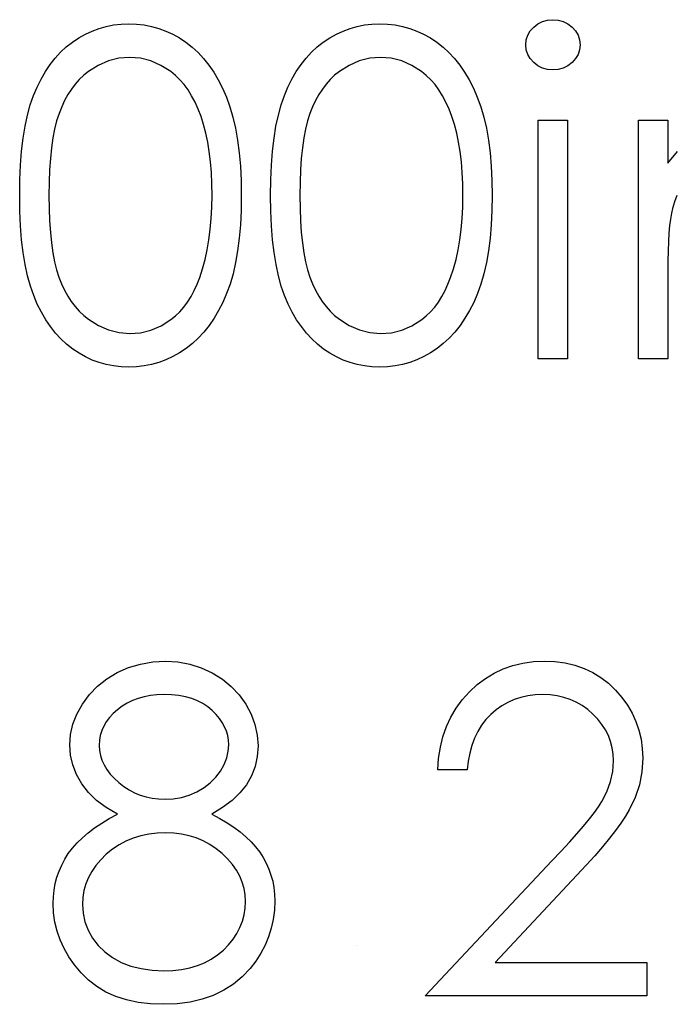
# Model space of a CAD drawing. Header units: inches. Extents: x 1687 to 2505, y -239 to -56.
# Tile 253 of 256: x 1857.835 to 1858.112, y -84.935 to -84.52. Entities that reach past the tile are written whole.
import ezdxf

# ---------------------------------------------------------------- set-up
doc = ezdxf.new("R2010")
doc.units = ezdxf.units.IN
doc.header["$LTSCALE"] = 0.5
doc.header["$MEASUREMENT"] = 0

msp = doc.modelspace()

# ---------------------------------------------------------------- linework, layer by layer
at = {"color": 7, "linetype": 'Continuous'}
for p, q in [((1857.86546, -84.52454), (1857.86842, -84.52346)), ((1857.86842, -84.52346), (1857.87142, -84.5226)), ((1857.87142, -84.5226), (1857.87452, -84.522)), ((1857.87452, -84.522), (1857.87766, -84.52164)), ((1857.87766, -84.52164), (1857.88092, -84.52153)), ((1857.88092, -84.52153), (1857.8842, -84.52164)), ((1857.8842, -84.52164), (1857.88743, -84.522)), ((1857.88743, -84.522), (1857.89055, -84.5226)), ((1857.89055, -84.5226), (1857.89362, -84.52346)), ((1857.89362, -84.52346), (1857.8966, -84.52454)), ((1857.97146, -84.52454), (1857.97441, -84.52346)), ((1857.97441, -84.52346), (1857.97742, -84.5226)), ((1857.97742, -84.5226), (1857.98051, -84.522)), ((1857.98051, -84.522), (1857.98366, -84.52164)), ((1857.98366, -84.52164), (1857.98692, -84.52153)), ((1857.98692, -84.52153), (1857.9902, -84.52164)), ((1857.9902, -84.52164), (1857.99343, -84.522)), ((1857.99343, -84.522), (1857.99655, -84.5226)), ((1857.99655, -84.5226), (1857.99961, -84.52346)), ((1857.99961, -84.52346), (1858.0026, -84.52454)), ((1858.05051, -84.52451), (1858.05198, -84.52288)), ((1858.05198, -84.52288), (1858.05374, -84.52153)), ((1858.05374, -84.52153), (1858.0557, -84.52053)), ((1858.0557, -84.52053), (1858.05777, -84.51995)), ((1858.05777, -84.51995), (1858.06004, -84.51976)), ((1858.06004, -84.51976), (1858.06233, -84.51995)), ((1858.06233, -84.51995), (1858.06445, -84.52053)), ((1858.06445, -84.52053), (1858.06641, -84.52153)), ((1858.06641, -84.52153), (1858.06818, -84.52288)), ((1858.06818, -84.52288), (1858.06967, -84.52451)), ((1857.85713, -84.52923), (1857.85983, -84.52743)), ((1857.85983, -84.52743), (1857.86262, -84.52586)), ((1857.86262, -84.52586), (1857.86546, -84.52454)), ((1857.8966, -84.52454), (1857.8995, -84.52586)), ((1857.8995, -84.52586), (1857.90234, -84.52743)), ((1857.90234, -84.52743), (1857.90507, -84.52926)), ((1857.96312, -84.52923), (1857.96583, -84.52743)), ((1857.96583, -84.52743), (1857.96862, -84.52586)), ((1857.96862, -84.52586), (1857.97146, -84.52454)), ((1858.0026, -84.52454), (1858.00549, -84.52586)), ((1858.00549, -84.52586), (1858.00834, -84.52743)), ((1858.00834, -84.52743), (1858.01107, -84.52926)), ((1858.04883, -84.52829), (1858.04947, -84.52633)), ((1858.04947, -84.52633), (1858.05051, -84.52451)), ((1858.06967, -84.52451), (1858.07072, -84.52633)), ((1858.07072, -84.52633), (1858.07135, -84.52829)), ((1857.8521, -84.53351), (1857.85453, -84.53127)), ((1857.85453, -84.53127), (1857.85713, -84.52923)), ((1857.90507, -84.52926), (1857.9077, -84.5313)), ((1857.9077, -84.5313), (1857.91021, -84.53362)), ((1857.9581, -84.53351), (1857.96053, -84.53127)), ((1857.96053, -84.53127), (1857.96312, -84.52923)), ((1858.01107, -84.52926), (1858.01369, -84.5313)), ((1858.01369, -84.5313), (1858.0162, -84.53362)), ((1858.04861, -84.53042), (1858.04883, -84.52829)), ((1858.04883, -84.53249), (1858.04861, -84.53042)), ((1858.07135, -84.52829), (1858.07158, -84.53042)), ((1858.07158, -84.53042), (1858.07135, -84.53249)), ((1857.84771, -84.5387), (1857.84984, -84.53599)), ((1857.84984, -84.53599), (1857.8521, -84.53351)), ((1857.87678, -84.53605), (1857.87234, -84.53715)), ((1857.88133, -84.53566), (1857.87678, -84.53605)), ((1857.88583, -84.53605), (1857.88133, -84.53566)), ((1857.89022, -84.53715), (1857.88583, -84.53605)), ((1857.91021, -84.53362), (1857.91255, -84.53616)), ((1857.91255, -84.53616), (1857.91476, -84.53892)), ((1857.95371, -84.5387), (1857.95584, -84.53599)), ((1857.95584, -84.53599), (1857.9581, -84.53351)), ((1857.98278, -84.53605), (1857.97833, -84.53715)), ((1857.98733, -84.53566), (1857.98278, -84.53605)), ((1857.99183, -84.53605), (1857.98733, -84.53566)), ((1857.99622, -84.53715), (1857.99183, -84.53605)), ((1858.0162, -84.53362), (1858.01855, -84.53616)), ((1858.01855, -84.53616), (1858.02076, -84.53892)), ((1858.04947, -84.53442), (1858.04883, -84.53249)), ((1858.05051, -84.53621), (1858.04947, -84.53442)), ((1858.05198, -84.53784), (1858.05051, -84.53621)), ((1858.06967, -84.53621), (1858.06818, -84.53784)), ((1858.07072, -84.53442), (1858.06967, -84.53621)), ((1858.07135, -84.53249), (1858.07072, -84.53442)), ((1857.84573, -84.54165), (1857.84771, -84.5387)), ((1857.86806, -84.53906), (1857.86389, -84.54168)), ((1857.87234, -84.53715), (1857.86806, -84.53906)), ((1857.89447, -84.53906), (1857.89022, -84.53715)), ((1857.89864, -84.54168), (1857.89447, -84.53906)), ((1857.91476, -84.53892), (1857.91683, -84.54195)), ((1857.95172, -84.54165), (1857.95371, -84.5387)), ((1857.97405, -84.53906), (1857.96989, -84.54168)), ((1857.97833, -84.53715), (1857.97405, -84.53906)), ((1858.00047, -84.53906), (1857.99622, -84.53715)), ((1858.00464, -84.54168), (1858.00047, -84.53906)), ((1858.02076, -84.53892), (1858.02283, -84.54195)), ((1858.05374, -84.53919), (1858.05198, -84.53784)), ((1858.0557, -84.54019), (1858.05374, -84.53919)), ((1858.05777, -84.54077), (1858.0557, -84.54019)), ((1858.06445, -84.54019), (1858.06233, -84.54077)), ((1858.06641, -84.53919), (1858.06445, -84.54019)), ((1858.06818, -84.53784), (1858.06641, -84.53919)), ((1857.84388, -84.5448), (1857.84573, -84.54165)), ((1857.8619, -84.54325), (1857.86005, -84.54502)), ((1857.86389, -84.54168), (1857.8619, -84.54325)), ((1857.90063, -84.54328), (1857.89864, -84.54168)), ((1857.90251, -84.5451), (1857.90063, -84.54328)), ((1857.91683, -84.54195), (1857.91876, -84.54521)), ((1857.94987, -84.5448), (1857.95172, -84.54165)), ((1857.9679, -84.54325), (1857.96605, -84.54502)), ((1857.96989, -84.54168), (1857.9679, -84.54325)), ((1858.00663, -84.54328), (1858.00464, -84.54168)), ((1858.0085, -84.5451), (1858.00663, -84.54328)), ((1858.02283, -84.54195), (1858.02476, -84.54521)), ((1858.06004, -84.54096), (1858.05777, -84.54077)), ((1858.06233, -84.54077), (1858.06004, -84.54096)), ((1857.84067, -84.55181), (1857.84219, -84.54819)), ((1857.84219, -84.54819), (1857.84388, -84.5448)), ((1857.85831, -84.54698), (1857.85671, -84.5491)), ((1857.86005, -84.54502), (1857.85831, -84.54698)), ((1857.9043, -84.54714), (1857.90251, -84.5451)), ((1857.90596, -84.54941), (1857.9043, -84.54714)), ((1857.91876, -84.54521), (1857.92053, -84.54872)), ((1857.92053, -84.54872), (1857.92219, -84.55247)), ((1857.94667, -84.55181), (1857.94819, -84.54819)), ((1857.94819, -84.54819), (1857.94987, -84.5448)), ((1857.96431, -84.54698), (1857.96271, -84.5491)), ((1857.96605, -84.54502), (1857.96431, -84.54698)), ((1858.0103, -84.54714), (1858.0085, -84.5451)), ((1858.01195, -84.54941), (1858.0103, -84.54714)), ((1858.02476, -84.54521), (1858.02653, -84.54872)), ((1858.02653, -84.54872), (1858.02818, -84.55247)), ((1857.83932, -84.55573), (1857.84067, -84.55181)), ((1857.85522, -84.55139), (1857.85384, -84.55388)), ((1857.85671, -84.5491), (1857.85522, -84.55139)), ((1857.9075, -84.55189), (1857.90596, -84.54941)), ((1857.90894, -84.5546), (1857.9075, -84.55189)), ((1857.92219, -84.55247), (1857.92365, -84.5565)), ((1857.94532, -84.55573), (1857.94667, -84.55181)), ((1857.96122, -84.55139), (1857.95984, -84.55388)), ((1857.96271, -84.5491), (1857.96122, -84.55139)), ((1858.0135, -84.55189), (1858.01195, -84.54941)), ((1858.01493, -84.5546), (1858.0135, -84.55189)), ((1858.02818, -84.55247), (1858.02965, -84.5565)), ((1857.83814, -84.56003), (1857.83932, -84.55573)), ((1857.8526, -84.55653), (1857.85147, -84.55937)), ((1857.85384, -84.55388), (1857.8526, -84.55653)), ((1857.91026, -84.55749), (1857.90894, -84.5546)), ((1857.92365, -84.5565), (1857.92495, -84.56086)), ((1857.94413, -84.56003), (1857.94532, -84.55573)), ((1857.9586, -84.55653), (1857.95746, -84.55937)), ((1857.95984, -84.55388), (1857.9586, -84.55653)), ((1858.01626, -84.55749), (1858.01493, -84.5546)), ((1858.02965, -84.5565), (1858.03094, -84.56086)), ((1857.83711, -84.56473), (1857.83814, -84.56003)), ((1857.85147, -84.55937), (1857.85047, -84.56246)), ((1857.91148, -84.56064), (1857.91026, -84.55749)), ((1857.91255, -84.56401), (1857.91148, -84.56064)), ((1857.92495, -84.56086), (1857.92602, -84.56556)), ((1857.94311, -84.56473), (1857.94413, -84.56003)), ((1857.95746, -84.55937), (1857.95647, -84.56246)), ((1858.01747, -84.56064), (1858.01626, -84.55749)), ((1858.01855, -84.56401), (1858.01747, -84.56064)), ((1858.03094, -84.56086), (1858.03202, -84.56556)), ((1857.83631, -84.56981), (1857.83711, -84.56473)), ((1857.85047, -84.56246), (1857.84962, -84.56591)), ((1857.91352, -84.5676), (1857.91255, -84.56401)), ((1857.94231, -84.56981), (1857.94311, -84.56473)), ((1857.95647, -84.56246), (1857.95561, -84.56591)), ((1858.01952, -84.5676), (1858.01855, -84.56401)), ((1858.05391, -84.56216), (1858.06628, -84.56216)), ((1858.05391, -84.66286), (1858.05391, -84.56216)), ((1858.06628, -84.56216), (1858.06628, -84.66286)), ((1858.09631, -84.56216), (1858.10867, -84.56216)), ((1858.09631, -84.66286), (1858.09631, -84.56216)), ((1858.10867, -84.56216), (1858.10867, -84.58032)), ((1857.84962, -84.56591), (1857.84887, -84.5697)), ((1857.91429, -84.57141), (1857.91352, -84.5676)), ((1857.92602, -84.56556), (1857.92691, -84.57058)), ((1857.95561, -84.56591), (1857.95487, -84.5697)), ((1858.02029, -84.57141), (1858.01952, -84.5676)), ((1858.03202, -84.56556), (1858.0329, -84.57058)), ((1857.83568, -84.57527), (1857.83631, -84.56981)), ((1857.84887, -84.5697), (1857.84829, -84.57386)), ((1857.91495, -84.57546), (1857.91429, -84.57141)), ((1857.92691, -84.57058), (1857.9276, -84.57593)), ((1857.94167, -84.57527), (1857.94231, -84.56981)), ((1857.95487, -84.5697), (1857.95429, -84.57386)), ((1858.02095, -84.57546), (1858.02029, -84.57141)), ((1858.0329, -84.57058), (1858.03359, -84.57593)), ((1857.83521, -84.58115), (1857.83568, -84.57527)), ((1857.84829, -84.57386), (1857.84782, -84.57836)), ((1857.91545, -84.57974), (1857.91495, -84.57546)), ((1857.9276, -84.57593), (1857.92809, -84.58165)), ((1857.94121, -84.58115), (1857.94167, -84.57527)), ((1857.95429, -84.57386), (1857.95382, -84.57836)), ((1858.02145, -84.57974), (1858.02095, -84.57546)), ((1858.03359, -84.57593), (1858.03409, -84.58165)), ((1858.10867, -84.58032), (1858.11273, -84.57546)), ((1857.83493, -84.58739), (1857.83521, -84.58115)), ((1857.84782, -84.57836), (1857.84749, -84.58319)), ((1857.91584, -84.58424), (1857.91545, -84.57974)), ((1857.92809, -84.58165), (1857.92837, -84.58767)), ((1857.94093, -84.58739), (1857.94121, -84.58115)), ((1857.95382, -84.57836), (1857.95349, -84.58319)), ((1858.02183, -84.58424), (1858.02145, -84.57974)), ((1858.03409, -84.58165), (1858.03437, -84.58767)), ((1857.84749, -84.58319), (1857.84727, -84.58841)), ((1857.91603, -84.58899), (1857.91584, -84.58424)), ((1857.95349, -84.58319), (1857.95327, -84.58841)), ((1858.02203, -84.58899), (1858.02183, -84.58424)), ((1857.83485, -84.59401), (1857.83493, -84.58739)), ((1857.84727, -84.58841), (1857.84722, -84.59396)), ((1857.91611, -84.59396), (1857.91603, -84.58899)), ((1857.92837, -84.58767), (1857.92848, -84.59401)), ((1857.94085, -84.59401), (1857.94093, -84.58739)), ((1857.95327, -84.58841), (1857.95321, -84.59396)), ((1858.02211, -84.59396), (1858.02203, -84.58899)), ((1858.03437, -84.58767), (1858.03448, -84.59401)), ((1857.83493, -84.60058), (1857.83485, -84.59401)), ((1857.84722, -84.59396), (1857.84727, -84.59948)), ((1857.91603, -84.59893), (1857.91611, -84.59396)), ((1857.92848, -84.59401), (1857.92837, -84.60034)), ((1857.94093, -84.60058), (1857.94085, -84.59401)), ((1857.95321, -84.59396), (1857.95327, -84.59948)), ((1858.02203, -84.59893), (1858.02211, -84.59396)), ((1858.03448, -84.59401), (1858.03437, -84.60034)), ((1858.11251, -84.59399), (1858.11143, -84.59666)), ((1858.11143, -84.59666), (1858.11058, -84.59942)), ((1857.83521, -84.60679), (1857.83493, -84.60058)), ((1857.84727, -84.59948), (1857.84749, -84.60467)), ((1857.91578, -84.60373), (1857.91603, -84.59893)), ((1857.92837, -84.60034), (1857.92809, -84.60632)), ((1857.94121, -84.60679), (1857.94093, -84.60058)), ((1857.95327, -84.59948), (1857.95349, -84.60467)), ((1858.02178, -84.60373), (1858.02203, -84.59893)), ((1858.03437, -84.60034), (1858.03409, -84.60632)), ((1858.11014, -84.60147), (1858.10975, -84.6039)), ((1858.11058, -84.59942), (1858.11014, -84.60147)), ((1857.83568, -84.61265), (1857.83521, -84.60679)), ((1857.84749, -84.60467), (1857.84782, -84.60953)), ((1857.91537, -84.60834), (1857.91578, -84.60373)), ((1857.92809, -84.60632), (1857.9276, -84.61201)), ((1857.94167, -84.61265), (1857.94121, -84.60679)), ((1857.95349, -84.60467), (1857.95382, -84.60953)), ((1858.02137, -84.60834), (1858.02178, -84.60373)), ((1858.03409, -84.60632), (1858.03359, -84.61201)), ((1858.10942, -84.60668), (1858.10914, -84.60989)), ((1858.10975, -84.6039), (1858.10942, -84.60668)), ((1857.84782, -84.60953), (1857.84827, -84.614)), ((1857.91482, -84.61276), (1857.91537, -84.60834)), ((1857.95382, -84.60953), (1857.95426, -84.614)), ((1858.02081, -84.61276), (1858.02137, -84.60834)), ((1858.10914, -84.60989), (1858.10895, -84.61345)), ((1857.83634, -84.61808), (1857.83568, -84.61265)), ((1857.84827, -84.614), (1857.84887, -84.61814)), ((1857.91407, -84.61698), (1857.91482, -84.61276)), ((1857.9276, -84.61201), (1857.92693, -84.61734)), ((1857.94234, -84.61808), (1857.94167, -84.61265)), ((1857.95426, -84.614), (1857.95487, -84.61814)), ((1858.02007, -84.61698), (1858.02081, -84.61276)), ((1858.03359, -84.61201), (1858.03293, -84.61734)), ((1858.10895, -84.61345), (1858.10878, -84.61739)), ((1857.83717, -84.62316), (1857.83634, -84.61808)), ((1857.84887, -84.61814), (1857.84959, -84.62195)), ((1857.91319, -84.62104), (1857.91407, -84.61698)), ((1857.92693, -84.61734), (1857.92605, -84.62233)), ((1857.94317, -84.62316), (1857.94234, -84.61808)), ((1857.95487, -84.61814), (1857.95559, -84.62195)), ((1858.01918, -84.62104), (1858.02007, -84.61698)), ((1858.03293, -84.61734), (1858.03205, -84.62233)), ((1858.10878, -84.61739), (1858.1087, -84.62173)), ((1857.83816, -84.62788), (1857.83717, -84.62316)), ((1857.84959, -84.62195), (1857.85045, -84.6254)), ((1857.91211, -84.6249), (1857.91319, -84.62104)), ((1857.92605, -84.62233), (1857.92497, -84.627)), ((1857.94416, -84.62788), (1857.94317, -84.62316)), ((1857.95559, -84.62195), (1857.95644, -84.6254)), ((1858.01811, -84.6249), (1858.01918, -84.62104)), ((1858.03205, -84.62233), (1858.03097, -84.627)), ((1858.1087, -84.62173), (1858.10867, -84.62645)), ((1857.85045, -84.6254), (1857.85144, -84.62849)), ((1857.9109, -84.6286), (1857.91211, -84.6249)), ((1857.92497, -84.627), (1857.92373, -84.63136)), ((1857.95644, -84.6254), (1857.95744, -84.62849)), ((1858.01689, -84.6286), (1858.01811, -84.6249)), ((1858.03097, -84.627), (1858.02973, -84.63136)), ((1858.10867, -84.62645), (1858.10867, -84.66286)), ((1857.83938, -84.63222), (1857.83816, -84.62788)), ((1857.85144, -84.62849), (1857.85257, -84.63133)), ((1857.85257, -84.63133), (1857.85381, -84.63398)), ((1857.90858, -84.63415), (1857.90979, -84.63147)), ((1857.90979, -84.63147), (1857.9109, -84.6286)), ((1857.92373, -84.63136), (1857.92227, -84.63536)), ((1857.94537, -84.63222), (1857.94416, -84.62788)), ((1857.95744, -84.62849), (1857.95857, -84.63133)), ((1857.95857, -84.63133), (1857.95981, -84.63398)), ((1858.01457, -84.63415), (1858.01579, -84.63147)), ((1858.01579, -84.63147), (1858.01689, -84.6286)), ((1858.02973, -84.63136), (1858.02827, -84.63536)), ((1857.84076, -84.63616), (1857.83938, -84.63222)), ((1857.85381, -84.63398), (1857.85517, -84.63647)), ((1857.90723, -84.63666), (1857.90858, -84.63415)), ((1857.92227, -84.63536), (1857.92064, -84.63909)), ((1857.94675, -84.63616), (1857.94537, -84.63222)), ((1857.95981, -84.63398), (1857.96116, -84.63647)), ((1858.01322, -84.63666), (1858.01457, -84.63415)), ((1858.02827, -84.63536), (1858.02664, -84.63909)), ((1857.8423, -84.63981), (1857.84076, -84.63616)), ((1857.84401, -84.64323), (1857.8423, -84.63981)), ((1857.85517, -84.63647), (1857.85666, -84.63876)), ((1857.85666, -84.63876), (1857.85829, -84.64088)), ((1857.90416, -84.64108), (1857.90576, -84.63895)), ((1857.90576, -84.63895), (1857.90723, -84.63666)), ((1857.92064, -84.63909), (1857.91887, -84.64257)), ((1857.9483, -84.63981), (1857.94675, -84.63616)), ((1857.95001, -84.64323), (1857.9483, -84.63981)), ((1857.96116, -84.63647), (1857.96265, -84.63876)), ((1857.96265, -84.63876), (1857.96428, -84.64088)), ((1858.01016, -84.64108), (1858.01176, -84.63895)), ((1858.01176, -84.63895), (1858.01322, -84.63666)), ((1858.02664, -84.63909), (1858.02487, -84.64257)), ((1857.84586, -84.6464), (1857.84401, -84.64323)), ((1857.85829, -84.64088), (1857.86002, -84.64284)), ((1857.86002, -84.64284), (1857.8619, -84.64461)), ((1857.90063, -84.64478), (1857.90245, -84.64304)), ((1857.90245, -84.64304), (1857.90416, -84.64108)), ((1857.91887, -84.64257), (1857.91697, -84.64583)), ((1857.95186, -84.6464), (1857.95001, -84.64323)), ((1857.96428, -84.64088), (1857.96602, -84.64284)), ((1857.96602, -84.64284), (1857.9679, -84.64461)), ((1858.00663, -84.64478), (1858.00845, -84.64304)), ((1858.00845, -84.64304), (1858.01016, -84.64108)), ((1858.02487, -84.64257), (1858.02297, -84.64583)), ((1857.84785, -84.64933), (1857.84586, -84.6464)), ((1857.8619, -84.64461), (1857.86389, -84.64621)), ((1857.86389, -84.64621), (1857.86808, -84.64886)), ((1857.89456, -84.64894), (1857.89867, -84.64635)), ((1857.89867, -84.64635), (1857.90063, -84.64478)), ((1857.91697, -84.64583), (1857.9149, -84.64886)), ((1857.95385, -84.64933), (1857.95186, -84.6464)), ((1857.9679, -84.64461), (1857.96989, -84.64621)), ((1857.96989, -84.64621), (1857.97408, -84.64886)), ((1858.00055, -84.64894), (1858.00467, -84.64635)), ((1858.00467, -84.64635), (1858.00663, -84.64478)), ((1858.02297, -84.64583), (1858.0209, -84.64886)), ((1857.84998, -84.65206), (1857.84785, -84.64933)), ((1857.85224, -84.65455), (1857.84998, -84.65206)), ((1857.86808, -84.64886), (1857.87239, -84.65074)), ((1857.87239, -84.65074), (1857.87681, -84.65187)), ((1857.87681, -84.65187), (1857.88133, -84.65226)), ((1857.88133, -84.65226), (1857.88589, -84.6519)), ((1857.88589, -84.6519), (1857.89031, -84.65077)), ((1857.89031, -84.65077), (1857.89456, -84.64894)), ((1857.91269, -84.65165), (1857.91032, -84.65419)), ((1857.9149, -84.64886), (1857.91269, -84.65165)), ((1857.95597, -84.65206), (1857.95385, -84.64933)), ((1857.95824, -84.65455), (1857.95597, -84.65206)), ((1857.97408, -84.64886), (1857.97839, -84.65074)), ((1857.97839, -84.65074), (1857.9828, -84.65187)), ((1857.9828, -84.65187), (1857.98733, -84.65226)), ((1857.98733, -84.65226), (1857.99189, -84.6519)), ((1857.99189, -84.6519), (1857.9963, -84.65077)), ((1857.9963, -84.65077), (1858.00055, -84.64894)), ((1858.01869, -84.65165), (1858.01631, -84.65419)), ((1858.0209, -84.64886), (1858.01869, -84.65165)), ((1857.85467, -84.65678), (1857.85224, -84.65455)), ((1857.85724, -84.6588), (1857.85467, -84.65678)), ((1857.90781, -84.65651), (1857.90516, -84.65858)), ((1857.91032, -84.65419), (1857.90781, -84.65651)), ((1857.96067, -84.65678), (1857.95824, -84.65455)), ((1857.96323, -84.6588), (1857.96067, -84.65678)), ((1858.0138, -84.65651), (1858.01115, -84.65858)), ((1858.01631, -84.65419), (1858.0138, -84.65651)), ((1857.85991, -84.66057), (1857.85724, -84.6588)), ((1857.86267, -84.66211), (1857.85991, -84.66057)), ((1857.9024, -84.6604), (1857.89955, -84.662)), ((1857.90516, -84.65858), (1857.9024, -84.6604)), ((1857.96591, -84.66057), (1857.96323, -84.6588)), ((1857.96867, -84.66211), (1857.96591, -84.66057)), ((1858.00839, -84.6604), (1858.00555, -84.662)), ((1858.01115, -84.65858), (1858.00839, -84.6604)), ((1857.86552, -84.66344), (1857.86267, -84.66211)), ((1857.86844, -84.66448), (1857.86552, -84.66344)), ((1857.87142, -84.66531), (1857.86844, -84.66448)), ((1857.89365, -84.66443), (1857.89058, -84.66529)), ((1857.89663, -84.66333), (1857.89365, -84.66443)), ((1857.89955, -84.662), (1857.89663, -84.66333)), ((1857.97151, -84.66344), (1857.96867, -84.66211)), ((1857.97444, -84.66448), (1857.97151, -84.66344)), ((1857.97742, -84.66531), (1857.97444, -84.66448)), ((1857.99964, -84.66443), (1857.99658, -84.66529)), ((1858.00262, -84.66333), (1857.99964, -84.66443)), ((1858.00555, -84.662), (1858.00262, -84.66333)), ((1858.06628, -84.66286), (1858.05391, -84.66286)), ((1858.10867, -84.66286), (1858.09631, -84.66286)), ((1857.87452, -84.66592), (1857.87142, -84.66531)), ((1857.87766, -84.66628), (1857.87452, -84.66592)), ((1857.88092, -84.66639), (1857.87766, -84.66628)), ((1857.8842, -84.66628), (1857.88092, -84.66639)), ((1857.88743, -84.66589), (1857.8842, -84.66628)), ((1857.89058, -84.66529), (1857.88743, -84.66589)), ((1857.98051, -84.66592), (1857.97742, -84.66531)), ((1857.98366, -84.66628), (1857.98051, -84.66592)), ((1857.98692, -84.66639), (1857.98366, -84.66628)), ((1857.9902, -84.66628), (1857.98692, -84.66639)), ((1857.99343, -84.66589), (1857.9902, -84.66628)), ((1857.99658, -84.66529), (1857.99343, -84.66589)), ((1857.87609, -84.79539), (1857.88089, -84.79326)), ((1857.88089, -84.79326), (1857.88589, -84.79177)), ((1857.88589, -84.79177), (1857.89105, -84.79086)), ((1857.89105, -84.79086), (1857.89643, -84.79056)), ((1857.89643, -84.79056), (1857.90168, -84.79086)), ((1857.90168, -84.79086), (1857.9067, -84.79177)), ((1857.9067, -84.79177), (1857.91153, -84.79332)), ((1857.91153, -84.79332), (1857.91617, -84.79544)), ((1858.0353, -84.79561), (1858.03914, -84.79379)), ((1858.03914, -84.79379), (1858.0432, -84.79238)), ((1858.0432, -84.79238), (1858.04742, -84.79136)), ((1858.04742, -84.79136), (1858.05184, -84.79075)), ((1858.05184, -84.79075), (1858.05645, -84.79056)), ((1858.05645, -84.79056), (1858.06098, -84.79075)), ((1858.06098, -84.79075), (1858.06531, -84.79133)), ((1858.06531, -84.79133), (1858.06939, -84.79227)), ((1858.06939, -84.79227), (1858.07329, -84.79359)), ((1858.07329, -84.79359), (1858.07693, -84.79533)), ((1857.86773, -84.80113), (1857.87165, -84.79804)), ((1857.87165, -84.79804), (1857.87609, -84.79539)), ((1857.91617, -84.79544), (1857.92048, -84.79809)), ((1857.92048, -84.79809), (1857.92426, -84.80121)), ((1858.02813, -84.80044), (1858.03163, -84.79782)), ((1858.03163, -84.79782), (1858.0353, -84.79561)), ((1858.07693, -84.79533), (1858.08035, -84.79743)), ((1858.08035, -84.79743), (1858.08358, -84.79989)), ((1857.8643, -84.80466), (1857.86773, -84.80113)), ((1857.92426, -84.80121), (1857.92757, -84.80474)), ((1858.02484, -84.80348), (1858.02813, -84.80044)), ((1858.08358, -84.79989), (1858.08656, -84.80276)), ((1857.86138, -84.80866), (1857.8643, -84.80466)), ((1857.88495, -84.80626), (1857.88255, -84.80717)), ((1857.88746, -84.80557), (1857.88495, -84.80626)), ((1857.89008, -84.80508), (1857.88746, -84.80557)), ((1857.89284, -84.8048), (1857.89008, -84.80508)), ((1857.89574, -84.80469), (1857.89284, -84.8048)), ((1857.899, -84.8048), (1857.89574, -84.80469)), ((1857.90204, -84.8051), (1857.899, -84.8048)), ((1857.90488, -84.80563), (1857.90204, -84.8051)), ((1857.90753, -84.80635), (1857.90488, -84.80563)), ((1857.90999, -84.80728), (1857.90753, -84.80635)), ((1857.92757, -84.80474), (1857.93039, -84.80872)), ((1858.02183, -84.80682), (1858.02484, -84.80348)), ((1858.04654, -84.80588), (1858.04372, -84.80679)), ((1858.04949, -84.80521), (1858.04654, -84.80588)), ((1858.05258, -84.80483), (1858.04949, -84.80521)), ((1858.05581, -84.80469), (1858.05258, -84.80483)), ((1858.05891, -84.80483), (1858.05581, -84.80469)), ((1858.06186, -84.80521), (1858.05891, -84.80483)), ((1858.06467, -84.80585), (1858.06186, -84.80521)), ((1858.06741, -84.80676), (1858.06467, -84.80585)), ((1858.08656, -84.80276), (1858.08927, -84.80588)), ((1858.08927, -84.80588), (1858.09159, -84.80913)), ((1857.85906, -84.81289), (1857.86138, -84.80866)), ((1857.87819, -84.80955), (1857.87617, -84.81104)), ((1857.88031, -84.80825), (1857.87819, -84.80955)), ((1857.88255, -84.80717), (1857.88031, -84.80825)), ((1857.91225, -84.80844), (1857.90999, -84.80728)), ((1857.91429, -84.8098), (1857.91225, -84.80844)), ((1857.91614, -84.81134), (1857.91429, -84.8098)), ((1857.93039, -84.80872), (1857.93265, -84.81294)), ((1858.01698, -84.81419), (1858.01921, -84.81038)), ((1858.01921, -84.81038), (1858.02183, -84.80682)), ((1858.03851, -84.80938), (1858.03611, -84.81109)), ((1858.04105, -84.80795), (1858.03851, -84.80938)), ((1858.04372, -84.80679), (1858.04105, -84.80795)), ((1858.07, -84.80792), (1858.06741, -84.80676)), ((1858.07246, -84.80933), (1858.07, -84.80792)), ((1858.07481, -84.81101), (1858.07246, -84.80933)), ((1858.09159, -84.80913), (1858.09358, -84.81253)), ((1857.85737, -84.81719), (1857.85906, -84.81289)), ((1857.87278, -84.81435), (1857.87145, -84.81612)), ((1857.87435, -84.81267), (1857.87278, -84.81435)), ((1857.87617, -84.81104), (1857.87435, -84.81267)), ((1857.9178, -84.81303), (1857.91614, -84.81134)), ((1857.91923, -84.81474), (1857.9178, -84.81303)), ((1857.92042, -84.81648), (1857.91923, -84.81474)), ((1857.93265, -84.81294), (1857.93425, -84.8173)), ((1858.01513, -84.81819), (1858.01698, -84.81419)), ((1858.03384, -84.81305), (1858.03177, -84.81523)), ((1858.03611, -84.81109), (1858.03384, -84.81305)), ((1858.07704, -84.81294), (1858.07481, -84.81101)), ((1858.07908, -84.81507), (1858.07704, -84.81294)), ((1858.09358, -84.81253), (1858.0952, -84.81603)), ((1857.85638, -84.82153), (1857.85737, -84.81719)), ((1857.87035, -84.81797), (1857.86952, -84.8199)), ((1857.87145, -84.81612), (1857.87035, -84.81797)), ((1857.92141, -84.81827), (1857.92042, -84.81648)), ((1857.92219, -84.82012), (1857.92141, -84.81827)), ((1857.93425, -84.8173), (1857.93522, -84.82175)), ((1858.01364, -84.82244), (1858.01513, -84.81819)), ((1858.02995, -84.81764), (1858.02835, -84.82026)), ((1858.03177, -84.81523), (1858.02995, -84.81764)), ((1858.08082, -84.81728), (1858.07908, -84.81507)), ((1858.08231, -84.81957), (1858.08082, -84.81728)), ((1858.0952, -84.81603), (1858.09645, -84.81971)), ((1857.85605, -84.82592), (1857.85638, -84.82153)), ((1857.86891, -84.82189), (1857.86853, -84.82396)), ((1857.86952, -84.8199), (1857.86891, -84.82189)), ((1857.92274, -84.82197), (1857.92219, -84.82012)), ((1857.92307, -84.82387), (1857.92274, -84.82197)), ((1857.93522, -84.82175), (1857.93555, -84.8263)), ((1858.01256, -84.82688), (1858.01364, -84.82244)), ((1858.02697, -84.82307), (1858.02584, -84.82611)), ((1858.02835, -84.82026), (1858.02697, -84.82307)), ((1858.08356, -84.822), (1858.08231, -84.81957)), ((1858.08449, -84.82451), (1858.08356, -84.822)), ((1858.09645, -84.81971), (1858.09736, -84.82351)), ((1857.85635, -84.83022), (1857.85605, -84.82592)), ((1857.86853, -84.82396), (1857.86842, -84.82611)), ((1857.86842, -84.82611), (1857.86855, -84.82826)), ((1857.92296, -84.82862), (1857.92318, -84.82583)), ((1857.92318, -84.82583), (1857.92307, -84.82387)), ((1857.93555, -84.8263), (1857.93524, -84.83077)), ((1858.01184, -84.83158), (1858.01256, -84.82688)), ((1858.02584, -84.82611), (1858.02495, -84.82937)), ((1858.08516, -84.8271), (1858.08449, -84.82451)), ((1858.08557, -84.82981), (1858.08516, -84.8271)), ((1858.09736, -84.82351), (1858.09788, -84.82743)), ((1857.85732, -84.83439), (1857.85635, -84.83022)), ((1857.86855, -84.82826), (1857.86894, -84.83033)), ((1857.86894, -84.83033), (1857.86958, -84.83238)), ((1857.92117, -84.83417), (1857.9223, -84.83141)), ((1857.9223, -84.83141), (1857.92296, -84.82862)), ((1857.93524, -84.83077), (1857.93433, -84.835)), ((1858.02495, -84.82937), (1858.02429, -84.83282)), ((1858.08571, -84.83262), (1858.08557, -84.82981)), ((1858.09788, -84.82743), (1858.09807, -84.83152)), ((1857.85887, -84.83842), (1857.85732, -84.83439)), ((1857.86958, -84.83238), (1857.87051, -84.83436)), ((1857.87051, -84.83436), (1857.87167, -84.8363)), ((1857.91962, -84.83696), (1857.92117, -84.83417)), ((1857.93433, -84.835), (1857.93279, -84.83897)), ((1858.01151, -84.83649), (1858.01184, -84.83158)), ((1858.02429, -84.83282), (1858.02388, -84.83649)), ((1858.0854, -84.8371), (1858.08571, -84.83262)), ((1858.09807, -84.83152), (1858.09772, -84.83726)), ((1857.86107, -84.84231), (1857.85887, -84.83842)), ((1857.87167, -84.8363), (1857.87311, -84.8382)), ((1857.87311, -84.8382), (1857.87479, -84.84002)), ((1857.91537, -84.8419), (1857.91766, -84.83958)), ((1857.91766, -84.83958), (1857.91962, -84.83696)), ((1857.93279, -84.83897), (1857.93066, -84.8427)), ((1858.02388, -84.83649), (1858.01151, -84.83649)), ((1858.08449, -84.84143), (1858.0854, -84.8371)), ((1858.09772, -84.83726), (1858.09664, -84.84281)), ((1857.86392, -84.84598), (1857.86107, -84.84231)), ((1857.87479, -84.84002), (1857.87675, -84.84182)), ((1857.87675, -84.84182), (1857.87888, -84.84347)), ((1857.87888, -84.84347), (1857.88111, -84.84491)), ((1857.90971, -84.84568), (1857.91272, -84.84394)), ((1857.91272, -84.84394), (1857.91537, -84.8419)), ((1857.93066, -84.8427), (1857.9279, -84.84618)), ((1858.08295, -84.84568), (1858.08449, -84.84143)), ((1858.09664, -84.84281), (1858.09487, -84.84816)), ((1857.86737, -84.84932), (1857.86392, -84.84598)), ((1857.88111, -84.84491), (1857.8834, -84.84609)), ((1857.8834, -84.84609), (1857.88581, -84.84709)), ((1857.88581, -84.84709), (1857.88829, -84.84786)), ((1857.88829, -84.84786), (1857.89086, -84.84841)), ((1857.89975, -84.84866), (1857.90317, -84.84805)), ((1857.90317, -84.84805), (1857.90648, -84.84706)), ((1857.90648, -84.84706), (1857.90971, -84.84568)), ((1857.9279, -84.84618), (1857.92456, -84.84938)), ((1858.08079, -84.84982), (1858.08295, -84.84568)), ((1857.87145, -84.85239), (1857.86737, -84.84932)), ((1857.89086, -84.84841), (1857.89351, -84.84874)), ((1857.89351, -84.84874), (1857.89624, -84.84885)), ((1857.89624, -84.84885), (1857.89975, -84.84866)), ((1857.92456, -84.84938), (1857.92056, -84.85239)), ((1858.07765, -84.85446), (1858.07939, -84.852)), ((1858.07939, -84.852), (1858.08079, -84.84982)), ((1858.09487, -84.84816), (1858.09236, -84.85335)), ((1857.87617, -84.85512), (1857.87145, -84.85239)), ((1857.87269, -84.85697), (1857.87617, -84.85512)), ((1857.92056, -84.85239), (1857.91598, -84.85512)), ((1857.91598, -84.85512), (1857.91934, -84.85691)), ((1858.07552, -84.85716), (1858.07765, -84.85446)), ((1858.09076, -84.856), (1858.08883, -84.8589)), ((1858.09236, -84.85335), (1858.09076, -84.856)), ((1857.86651, -84.86089), (1857.86949, -84.8589)), ((1857.86949, -84.8589), (1857.87269, -84.85697)), ((1857.91934, -84.85691), (1857.92246, -84.85876)), ((1857.92246, -84.85876), (1857.92533, -84.8607)), ((1858.07025, -84.86343), (1858.07307, -84.86017)), ((1858.07307, -84.86017), (1858.07552, -84.85716)), ((1858.08883, -84.8589), (1858.08656, -84.86202)), ((1857.86132, -84.86509), (1857.86381, -84.86296)), ((1857.86381, -84.86296), (1857.86651, -84.86089)), ((1857.886, -84.86426), (1857.8828, -84.86525)), ((1857.88937, -84.86357), (1857.886, -84.86426)), ((1857.89287, -84.86313), (1857.88937, -84.86357)), ((1857.89654, -84.86299), (1857.89287, -84.86313)), ((1857.89997, -84.86313), (1857.89654, -84.86299)), ((1857.90325, -84.86354), (1857.89997, -84.86313)), ((1857.90643, -84.86423), (1857.90325, -84.86354)), ((1857.90946, -84.8652), (1857.90643, -84.86423)), ((1857.92533, -84.8607), (1857.92798, -84.86266)), ((1857.92798, -84.86266), (1857.93041, -84.8647)), ((1857.93041, -84.8647), (1857.93259, -84.86682)), ((1858.06708, -84.86696), (1858.07025, -84.86343)), ((1858.08656, -84.86202), (1858.08397, -84.86533)), ((1857.85713, -84.8695), (1857.85909, -84.86727)), ((1857.85909, -84.86727), (1857.86132, -84.86509)), ((1857.87681, -84.86812), (1857.87405, -84.86997)), ((1857.87973, -84.86655), (1857.87681, -84.86812)), ((1857.8828, -84.86525), (1857.87973, -84.86655)), ((1857.91239, -84.86644), (1857.90946, -84.8652)), ((1857.91518, -84.86796), (1857.91239, -84.86644)), ((1857.91783, -84.86975), (1857.91518, -84.86796)), ((1857.93259, -84.86682), (1857.93453, -84.86898)), ((1858.06354, -84.87077), (1858.06708, -84.86696)), ((1858.08397, -84.86533), (1858.08102, -84.86892)), ((1857.8539, -84.87419), (1857.85539, -84.87182)), ((1857.85539, -84.87182), (1857.85713, -84.8695)), ((1857.87145, -84.8721), (1857.86908, -84.87442)), ((1857.87405, -84.86997), (1857.87145, -84.8721)), ((1857.92037, -84.87182), (1857.91783, -84.86975)), ((1857.92268, -84.87406), (1857.92037, -84.87182)), ((1857.93453, -84.86898), (1857.93624, -84.87121)), ((1857.93624, -84.87121), (1857.93773, -84.8735)), ((1858.05965, -84.87486), (1858.06354, -84.87077)), ((1858.07776, -84.8727), (1858.07414, -84.87671)), ((1858.08102, -84.86892), (1858.07776, -84.8727)), ((1857.8515, -84.87916), (1857.8526, -84.87665)), ((1857.8526, -84.87665), (1857.8539, -84.87419)), ((1857.86704, -84.87682), (1857.8653, -84.87933)), ((1857.86908, -84.87442), (1857.86704, -84.87682)), ((1857.9247, -84.87638), (1857.92268, -84.87406)), ((1857.92638, -84.87878), (1857.9247, -84.87638)), ((1857.93773, -84.8735), (1857.93902, -84.87588)), ((1857.93902, -84.87588), (1857.94013, -84.87833)), ((1858.00621, -84.93189), (1858.05965, -84.87486)), ((1858.07414, -84.87671), (1858.0702, -84.88096)), ((1857.85058, -84.88176), (1857.8515, -84.87916)), ((1857.8653, -84.87933), (1857.86389, -84.88192)), ((1857.92779, -84.88126), (1857.92638, -84.87878)), ((1857.92887, -84.88383), (1857.92779, -84.88126)), ((1857.94013, -84.87833), (1857.94101, -84.88085)), ((1857.94101, -84.88085), (1857.94173, -84.88347)), ((1858.0702, -84.88096), (1858.03572, -84.91775)), ((1857.8494, -84.88717), (1857.84989, -84.88444)), ((1857.84989, -84.88444), (1857.85058, -84.88176)), ((1857.86276, -84.88463), (1857.86198, -84.88742)), ((1857.86389, -84.88192), (1857.86276, -84.88463)), ((1857.92964, -84.88648), (1857.92887, -84.88383)), ((1857.94173, -84.88347), (1857.94223, -84.88615)), ((1857.84909, -84.88998), (1857.8494, -84.88717)), ((1857.86198, -84.88742), (1857.86151, -84.89031)), ((1857.93008, -84.88918), (1857.92964, -84.88648)), ((1857.93025, -84.892), (1857.93008, -84.88918)), ((1857.94223, -84.88615), (1857.9425, -84.88891)), ((1857.9425, -84.88891), (1857.94261, -84.89175)), ((1857.84898, -84.89288), (1857.84909, -84.88998)), ((1857.84918, -84.89683), (1857.84898, -84.89288)), ((1857.86151, -84.89031), (1857.86135, -84.8933)), ((1857.86135, -84.8933), (1857.86163, -84.89699)), ((1857.93011, -84.8949), (1857.93025, -84.892)), ((1857.94261, -84.89175), (1857.94245, -84.89573)), ((1857.84973, -84.90069), (1857.84918, -84.89683)), ((1857.86163, -84.89699), (1857.86243, -84.90056)), ((1857.92892, -84.90039), (1857.92967, -84.89768)), ((1857.92967, -84.89768), (1857.93011, -84.8949)), ((1857.94245, -84.89573), (1857.94195, -84.89959)), ((1857.85064, -84.90448), (1857.84973, -84.90069)), ((1857.86243, -84.90056), (1857.86378, -84.90406)), ((1857.9279, -84.90298), (1857.92892, -84.90039)), ((1857.94195, -84.89959), (1857.94115, -84.90334)), ((1857.85194, -84.90817), (1857.85064, -84.90448)), ((1857.86378, -84.90406), (1857.86566, -84.90743)), ((1857.92497, -84.90793), (1857.9266, -84.9055)), ((1857.9266, -84.9055), (1857.9279, -84.90298)), ((1857.94115, -84.90334), (1857.94002, -84.90696)), ((1857.85362, -84.91179), (1857.85194, -84.90817)), ((1857.86566, -84.90743), (1857.86803, -84.91058)), ((1857.92089, -84.91251), (1857.92307, -84.91027)), ((1857.92307, -84.91027), (1857.92497, -84.90793)), ((1857.94002, -84.90696), (1857.93853, -84.91049)), ((1857.85564, -84.91532), (1857.85362, -84.91179)), ((1857.86803, -84.91058), (1857.87084, -84.91331)), ((1857.87084, -84.91331), (1857.87407, -84.91571)), ((1857.91581, -84.91634), (1857.91846, -84.91458)), ((1857.91846, -84.91458), (1857.92089, -84.91251)), ((1857.93673, -84.91386), (1857.93464, -84.91715)), ((1857.93853, -84.91049), (1857.93673, -84.91386)), ((1857.97706, -84.91069), (1857.97706, -84.91069)), ((1857.85804, -84.91877), (1857.85564, -84.91532)), ((1857.87407, -84.91571), (1857.87775, -84.9177)), ((1857.87775, -84.9177), (1857.8818, -84.91927)), ((1857.90993, -84.91908), (1857.91297, -84.91786)), ((1857.91297, -84.91786), (1857.91581, -84.91634)), ((1857.93464, -84.91715), (1857.93218, -84.92029)), ((1858.03572, -84.91775), (1858.09984, -84.91775)), ((1858.09984, -84.91775), (1858.09984, -84.93189)), ((1857.86082, -84.92214), (1857.85804, -84.91877)), ((1857.86397, -84.92526), (1857.86082, -84.92214)), ((1857.8818, -84.91927), (1857.88614, -84.92037)), ((1857.88614, -84.92037), (1857.8908, -84.92106)), ((1857.8908, -84.92106), (1857.89574, -84.92129)), ((1857.89574, -84.92129), (1857.89961, -84.92115)), ((1857.89961, -84.92115), (1857.90325, -84.92073)), ((1857.90325, -84.92073), (1857.9067, -84.92004)), ((1857.9067, -84.92004), (1857.90993, -84.91908)), ((1857.93218, -84.92029), (1857.92881, -84.92383)), ((1857.86745, -84.92794), (1857.86397, -84.92526)), ((1857.92511, -84.92692), (1857.92106, -84.92951)), ((1857.92881, -84.92383), (1857.92511, -84.92692)), ((1857.87126, -84.93023), (1857.86745, -84.92794)), ((1857.87545, -84.93211), (1857.87126, -84.93023)), ((1857.92106, -84.92951), (1857.91664, -84.93164)), ((1857.87995, -84.93354), (1857.87545, -84.93211)), ((1857.88484, -84.93459), (1857.87995, -84.93354)), ((1857.89006, -84.9352), (1857.88484, -84.93459)), ((1857.8956, -84.93542), (1857.89006, -84.9352)), ((1857.90137, -84.93517), (1857.8956, -84.93542)), ((1857.90681, -84.93448), (1857.90137, -84.93517)), ((1857.91189, -84.93329), (1857.90681, -84.93448)), ((1857.91664, -84.93164), (1857.91189, -84.93329)), ((1858.09984, -84.93189), (1858.00621, -84.93189))]:
    msp.add_line(p, q, dxfattribs=at)

doc.saveas('drawing.dxf')
